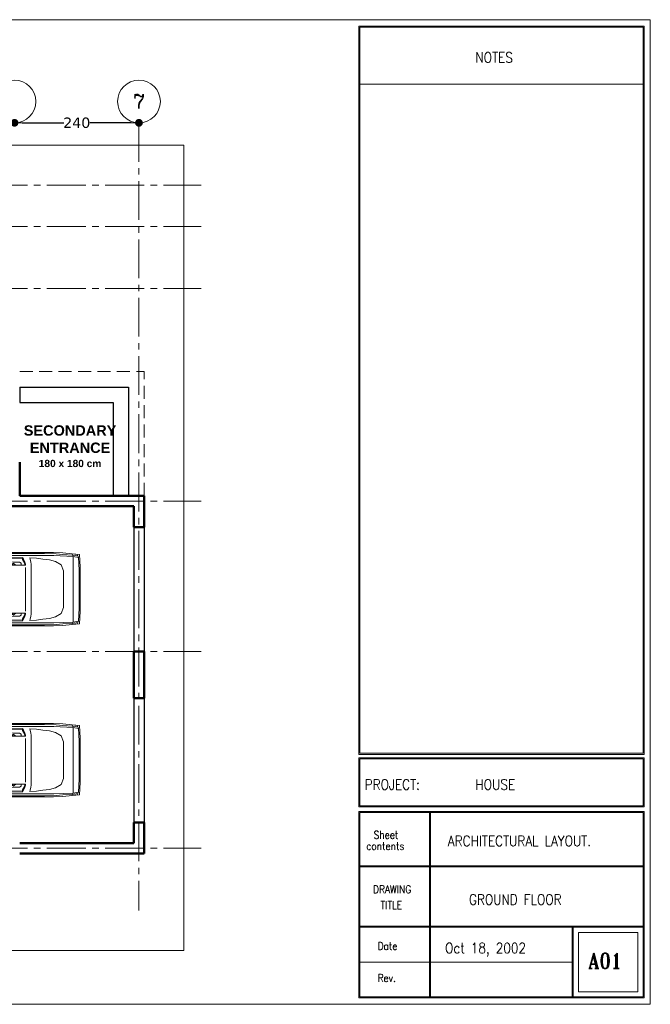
# Model space of a CAD drawing. Header units: centimetres. Extents: x 0 to 3200, y 0 to 1900.
# Tile 5 of 5: x 1984 to 3200, y 0 to 1900. Entities that reach past the tile are written whole.
import ezdxf
from ezdxf.enums import TextEntityAlignment as Align

# ---------------------------------------------------------------- set-up
doc = ezdxf.new("R2010")
doc.units = ezdxf.units.CM
doc.header["$LTSCALE"] = 100
doc.header["$MEASUREMENT"] = 0
doc.linetypes.add('CENTER2', pattern=[1.125, 0.75, -0.125, 0.125, -0.125])
doc.linetypes.add('HIDDEN', pattern=[0.375, 0.25, -0.125])
doc.layers.get('0').update_dxf_attribs({"lineweight": 0})
for name, color, linetype, lineweight in [('AXIS', 14, 'CENTER2', 9), ('BLOCK', 7, 'Continuous', 13), ('BORDER', 7, 'Continuous', 20), ('BUBBLES', 9, 'Continuous', 13), ('DIMENSIONS', 2, 'Continuous', 15), ('PROJECTION', 8, 'HIDDEN', 13), ('STAIRS', 5, 'Continuous', 30), ('VEHICLE', 253, 'Continuous', 13), ('WALLS EXTERIOR', 40, 'Continuous', 50)]:
    doc.layers.add(name, color=color, linetype=linetype, lineweight=lineweight)
for name, color, linetype in [('BLOCK TEXT', 6, 'Continuous'), ('PLINT', 7, 'Continuous'), ('TEXT', 3, 'Continuous')]:
    doc.layers.add(name, color=color, linetype=linetype)
doc.styles.add('ROMANC', font='ROMANC.shx')
doc.styles.add('ROMANT', font='ROmant', dxfattribs={"width": 0.85})
doc.styles.add('STYLEWI', font='verdana.ttf')
doc.styles.add('TXT', font='ARCHQUIK.shx', dxfattribs={"height": 150})
doc.dimstyles.new('D20', dxfattribs={"dimtxt": 20, "dimasz": 15, "dimexe": 0, "dimexo": 0, "dimgap": 1, "dimtad": 0, "dimdec": 0, "dimzin": 0, "dimdsep": 46, "dimtxsty": 'STYLEWI', "dimblk1": 'DOT', "dimblk2": 'DOT', "dimsah": 1, "dimcen": 0.04, "dimdle": 0.07, "dimclrd": 256, "dimclre": 256, "dimclrt": 4, "dimadec": 0, "dimazin": 0, "dimtfac": 1, "dimtdec": 0, "dimtix": 1, "dimtofl": 0, "dimtmove": 2, "dimatfit": 1, "dimldrblk": 'DOT', "dimfxl": 1, "dimtolj": 1, "dimtzin": 0, "dimarcsym": 0})

# ---------------------------------------------------------------- blocks, each defined once
blk = doc.blocks.new('_DOT')
at = {"color": 0, "linetype": 'ByBlock'}
blk.add_line((-0.5, 0), (-1, 0), dxfattribs=at)
at = {"color": 0, "linetype": 'ByBlock', "const_width": 0.5}
blk.add_lwpolyline([(-0.25, 0, 1), (0.25, 0, 1)], format="xyb", close=True, dxfattribs=at)
blk = doc.blocks.new('*D21')
at = {"layer": 'DEFPOINTS', "color": 0, "transparency": 16777216}
for p in [(1973.6, 1701.1), (2213.6, 1701.1), (2213.6, 1701.1)]:
    blk.add_point(p, dxfattribs=at)
at = {"layer": 'DIMENSIONS', "lineweight": -2, "transparency": 16777216}
for p, q in [((1988.6, 1701.1), (2068.4, 1701.1)), ((2198.6, 1701.1), (2118.8, 1701.1))]:
    blk.add_line(p, q, dxfattribs=at)
at = {"layer": 'DIMENSIONS', "lineweight": -2, "transparency": 16777216, "xscale": 15, "yscale": 15, "zscale": 15, "rotation": 180}
blk.add_blockref('_DOT', (1973.6, 1701.1), dxfattribs=at)
at = {"layer": 'DIMENSIONS', "lineweight": -2, "transparency": 16777216, "xscale": 15, "yscale": 15, "zscale": 15}
blk.add_blockref('_DOT', (2213.6, 1701.1), dxfattribs=at)
at = {"layer": 'DIMENSIONS', "color": 4, "transparency": 16777216, "insert": (2093.6, 1701.1), "char_height": 20, "attachment_point": 5, "style": 'STYLEWI'}
blk.add_mtext('\\A1;240', dxfattribs=at)
blk = doc.blocks.new('Car_1')
at = {"layer": 'VEHICLE'}
for p, q in [((-338.9, 17.5), (-331.4, 57.4)), ((-208.2, 70.9), (-110.1, 70.9)), ((-202.7, 64.9), (-110.7, 64.9)), ((-110.7, 64.9), (-68.9, 64.9)), ((-110.1, 70.9), (-76, 70.9)), ((-96.2, 57.8), (-96.8, 60.5)), ((-95.2, 52.3), (-96.2, 57.8)), ((-14.6, 65.9), (-15.6, 68.4)), ((-13.6, 63.4), (-14.6, 65.9)), ((-13.6, 0), (-13.6, 63.4)), ((-295.8, 46.3), (-283.7, 45.3)), ((-283.7, 45.3), (-270.6, 45.3)), ((-270.6, 45.3), (-256.5, 47.3)), ((-256.5, 47.3), (-242.9, 50.8)), ((-242.9, 50.8), (-224.3, 55.3)), ((-105.3, 0), (-105.3, 42.1)), ((-94.8, 48.3), (-95.2, 52.3)), ((-94.6, 45.3), (-94.8, 48.3)), ((-94.5, 39.7), (-94.6, 45.3)), ((-94.5, 0), (-94.5, 39.7)), ((-212.3, 26.2), (-212.3, 28.2)), ((-339.4, 0), (-338.9, 17.5)), ((-309.3, 0), (-339.4, 0)), ((-309.3, 0), (-339.4, 0)), ((-339.4, 0), (-338.9, -17.5)), ((-212.3, 0.5), (-212.3, 2.5)), ((-105.3, 0), (-105.3, -42.1)), ((-94.5, 0), (-94.5, -39.7)), ((-13.6, 0), (-13.6, -63.4)), ((-338.9, -17.5), (-331.4, -57.4)), ((-212.3, -0.5), (-212.3, -2.5)), ((-212.3, -26.2), (-212.3, -28.2)), ((-295.8, -46.3), (-283.7, -45.3)), ((-283.7, -45.3), (-270.6, -45.3)), ((-270.6, -45.3), (-256.5, -47.3)), ((-256.5, -47.3), (-242.9, -50.8)), ((-242.9, -50.8), (-224.3, -55.3)), ((-95.2, -52.3), (-96.2, -57.8)), ((-94.8, -48.3), (-95.2, -52.3)), ((-94.6, -45.3), (-94.8, -48.3)), ((-94.5, -39.7), (-94.6, -45.3)), ((-208.2, -70.9), (-110.1, -70.9)), ((-202.7, -64.9), (-110.7, -64.9)), ((-110.7, -64.9), (-68.9, -64.9)), ((-110.1, -70.9), (-76, -70.9)), ((-96.2, -57.8), (-96.8, -60.5)), ((-14.6, -65.9), (-15.6, -68.4)), ((-13.6, -63.4), (-14.6, -65.9))]:
    blk.add_line(p, q, dxfattribs=at)
for points in [[(-351.4, 0), (-350.1, 14.9), (-344, 44.5), (-342.6, 48), (-338, 57.4), (-328.9, 63.9), (-309.3, 69.9), (-300.3, 70.9), (-254, 70.9), (-208.2, 70.9)], [(-336.5, 58.3), (-328.9, 61.4), (-309.3, 63.4), (-283.7, 64.9), (-202.7, 64.9)], [(-254, 70.9), (-235.7, 69.9), (-205.4, 68.9), (-110.4, 68.9), (-68.9, 68.9), (-46.3, 68.1), (-33.7, 67.1), (-14.6, 65.9), (-4.8, 64.6)], [(-212.3, 28.2), (-211.5, 44), (-206.1, 56.4), (-202.7, 59.8), (-189.6, 57.1), (-164.5, 47.8), (-156.4, 44.2), (-158.6, 41.9), (-160, 36.9), (-161.4, 26.9), (-161.4, 0)], [(-192.1, 62.6), (-180.6, 59.1), (-155.4, 49.5), (-149.5, 46.1), (-141.3, 46.2), (-105.3, 46.2), (-105.6, 48.3), (-106.6, 52.3), (-109.2, 57.8), (-111.2, 61.4), (-111.2, 57.3), (-109.2, 53.8), (-106.6, 48.3), (-106.1, 46.3)], [(-186.1, 60.7), (-175.5, 61.4), (-137.8, 61.4), (-111.2, 60.8)], [(-183, 59.8), (-175.5, 60.3), (-175.5, 60.3), (-131.8, 59.8), (-111.2, 59.3)], [(-96.8, 60.5), (-84.4, 59.7), (-71.8, 57.9), (-59.3, 56.4), (-47.3, 53.4), (-36.5, 47.1), (-32.2, 35.2), (-32.2, 0)], [(-76, 70.9), (-51.3, 70.9), (-33.7, 69.9), (-15.6, 68.4), (-5.5, 66.9), (-4.8, 64.6), (-3.5, 61.4), (-2.5, 49.8), (-2, 36.2), (-2, 0)], [(-68.9, 64.9), (-50.8, 64.9), (-13.6, 63.4), (-3.5, 61.4)], [(-15.6, 68.4), (-1.5, 66.9), (-0.5, 55.3), (0, 41.7), (0, 0)], [(-350.1, 14.9), (-348.1, 16.2), (-341.3, 48.3), (-342.6, 48)], [(-349, 0), (-346.5, 21.6), (-340.3, 52.5)], [(-164.9, 53.1), (-158.4, 54.3), (-128.3, 52.3), (-116.7, 52.3), (-113.7, 50.3), (-113.7, 46.3)], [(-131, 46.3), (-132.7, 50), (-128.5, 46.3)], [(-124.1, 46.3), (-129.3, 50.3)], [(-212.3, 28.2), (-224.3, 28.2), (-242.9, 27.6), (-256.5, 27.1), (-270.6, 26.6), (-283.7, 25.1), (-295.8, 22.1), (-309.3, 21.6), (-295.8, 21.6), (-283.7, 23.6), (-270.6, 24.6), (-256.5, 25.1), (-242.9, 25.6), (-224.3, 26.2), (-212.3, 26.2), (-212.3, 2.5), (-224.3, 2.5), (-242.9, 2.5), (-270.6, 2.5), (-283.7, 2), (-295.8, 0.5), (-309.3, 0), (-295.8, 0), (-283.7, 0.5), (-212.3, 0.5)], [(-351.4, 0), (-350.1, -14.9), (-344, -44.5), (-342.6, -48), (-338, -57.4), (-328.9, -63.9), (-309.3, -69.9), (-300.3, -70.9), (-254, -70.9), (-208.2, -70.9)], [(-349, 0), (-346.5, -21.6), (-340.3, -52.5)], [(-212.3, -28.2), (-224.3, -28.2), (-242.9, -27.6), (-256.5, -27.1), (-270.6, -26.6), (-283.7, -25.1), (-295.8, -22.1), (-309.3, -21.6), (-295.8, -21.6), (-283.7, -23.6), (-270.6, -24.6), (-256.5, -25.1), (-242.9, -25.6), (-224.3, -26.2), (-212.3, -26.2), (-212.3, -2.5), (-224.3, -2.5), (-242.9, -2.5), (-270.6, -2.5), (-283.7, -2), (-295.8, -0.5), (-309.3, 0), (-295.8, 0), (-283.7, -0.5), (-212.3, -0.5)], [(-212.3, -28.2), (-211.5, -44), (-206.1, -56.4), (-202.7, -59.8), (-189.6, -57.1), (-164.5, -47.8), (-156.4, -44.2), (-158.6, -41.9), (-160, -36.9), (-161.4, -26.9), (-161.4, 0)], [(-96.8, -60.5), (-84.4, -59.7), (-71.8, -57.9), (-59.3, -56.4), (-47.3, -53.4), (-36.5, -47.1), (-32.2, -35.2), (-32.2, 0)], [(-76, -70.9), (-51.3, -70.9), (-33.7, -69.9), (-15.6, -68.4), (-5.5, -66.9), (-4.8, -64.6), (-3.5, -61.4), (-2.5, -49.8), (-2, -36.2), (-2, 0)], [(-15.6, -68.4), (-1.5, -66.9), (-0.5, -55.3), (0, -41.7), (0, 0)], [(-350.1, -14.9), (-348.1, -16.2), (-341.3, -48.3), (-342.6, -48)], [(-192.1, -62.6), (-180.6, -59.1), (-155.4, -49.5), (-149.5, -46.1), (-141.3, -46.2), (-105.3, -46.2), (-105.6, -48.3), (-106.6, -52.3), (-109.2, -57.8), (-111.2, -61.4), (-111.2, -57.3), (-109.2, -53.8), (-106.6, -48.3), (-106.1, -46.3)], [(-164.9, -53.1), (-158.4, -54.3), (-128.3, -52.3), (-116.7, -52.3), (-113.7, -50.3), (-113.7, -46.3)], [(-131, -46.3), (-132.7, -50), (-128.5, -46.3)], [(-124.1, -46.3), (-129.3, -50.3)], [(-336.5, -58.3), (-328.9, -61.4), (-309.3, -63.4), (-283.7, -64.9), (-202.7, -64.9)], [(-254, -70.9), (-235.7, -69.9), (-205.4, -68.9), (-110.4, -68.9), (-68.9, -68.9), (-46.3, -68.1), (-33.7, -67.1), (-14.6, -65.9), (-4.8, -64.6)], [(-186.1, -60.7), (-175.5, -61.4), (-137.8, -61.4), (-111.2, -60.8)], [(-183, -59.8), (-175.5, -60.3), (-175.5, -60.3), (-131.8, -59.8), (-111.2, -59.3)], [(-68.9, -64.9), (-50.8, -64.9), (-13.6, -63.4), (-3.5, -61.4)]]:
    blk.add_lwpolyline(points, dxfattribs=at)
for points in [[(-309.3, 21.6), (-309.3, 47.5), (-328.9, 50.3), (-328.9, 21.6)], [(-309.3, -21.6), (-309.3, -47.5), (-328.9, -50.3), (-328.9, -21.6)]]:
    blk.add_lwpolyline(points, close=True, dxfattribs=at)

msp = doc.modelspace()

# ---------------------------------------------------------------- linework, layer by layer
msp.add_lwpolyline([(2299.9, 1657.7), (174.4, 1657.7), (174.4, 104), (2299.9, 104)], close=True)
at = {"layer": 'AXIS'}
for p, q in [((2213.6, 1701.1), (2213.6, 181.1)), ((123.6, 1581.1), (2333.6, 1581.1)), ((123.6, 1501.1), (2333.6, 1501.1)), ((123.6, 1381.1), (2333.6, 1381.1)), ((123.6, 971.1), (2333.6, 971.1)), ((123.6, 681.1), (2333.6, 681.1)), ((123.6, 301.1), (2333.6, 301.1))]:
    msp.add_line(p, q, dxfattribs=at)
at = {"layer": 'BLOCK'}
for p, q in [((2637.6, 1775.7), (3187.6, 1775.7)), ((2774, 14.2), (2774, 370.4)), ((2776, 14.2), (2776, 370.4)), ((2639.6, 267.1), (3185.6, 267.1)), ((2639.6, 265.1), (3185.6, 265.1)), ((2639.6, 150.6), (3185.6, 150.6)), ((2639.6, 148.6), (3185.6, 148.6)), ((3049.1, 14.2), (3049.1, 148.6)), ((3051.1, 14.2), (3051.1, 148.6)), ((3051.1, 81.4), (2639.6, 81.4))]:
    msp.add_line(p, q, dxfattribs=at)
for points in [[(2637.6, 1887.9), (3187.6, 1887.9), (3187.6, 482.4), (2637.6, 482.4)], [(2639.6, 1885.9), (3185.6, 1885.9), (3185.6, 484.4), (2639.6, 484.4)], [(2637.6, 475.4), (3187.6, 475.4), (3187.6, 380.8), (2637.6, 380.8)], [(2639.6, 473.4), (3185.6, 473.4), (3185.6, 382.8), (2639.6, 382.8)], [(2637.6, 372.4), (3187.6, 372.4), (3187.6, 12.2), (2637.6, 12.2)], [(2639.6, 370.4), (3185.6, 370.4), (3185.6, 14.2), (2639.6, 14.2)], [(3061.1, 138.6), (3175.6, 138.6), (3175.6, 24.2), (3061.1, 24.2)]]:
    msp.add_lwpolyline(points, close=True, dxfattribs=at)
at = {"layer": 'BORDER'}
msp.add_lwpolyline([(0, 1900.1), (3199.6, 1900.1), (3199.6, 0), (0, 0)], close=True, dxfattribs=at)
at = {"layer": 'BUBBLES'}
for centre in [(1973.6, 1742.3), (2213.6, 1742.3)]:
    msp.add_circle(centre, 41.2, dxfattribs=at)
at = {"layer": 'PLINT'}
for p, q in [((2203.6, 921.1), (2203.6, 681.1)), ((2223.6, 921.1), (2223.6, 681.1)), ((2203.6, 591.1), (2203.6, 351.1)), ((2223.6, 591.1), (2223.6, 351.1))]:
    msp.add_line(p, q, dxfattribs=at)
at = {"layer": 'PROJECTION'}
for p, q in [((1983.6, 1221.1), (2223.6, 1221.1)), ((2223.6, 981.1), (2223.6, 1221.1)), ((2203.6, 921.1), (2203.6, 681.1)), ((2223.6, 921.1), (2223.6, 681.1)), ((2203.6, 591.1), (2203.6, 351.1)), ((2223.6, 591.1), (2223.6, 351.1))]:
    msp.add_line(p, q, dxfattribs=at)
at = {"layer": 'STAIRS'}
for p, q in [((1983.6, 1191.1), (2193.6, 1191.1)), ((1983.6, 1191.1), (1983.6, 1161.1)), ((2193.6, 1191.1), (2193.6, 981.1)), ((1983.6, 1161.1), (2163.6, 1161.1)), ((2163.6, 1161.1), (2163.6, 981.1)), ((2163.6, 981.1), (2193.6, 981.1))]:
    msp.add_line(p, q, dxfattribs=at)
at = {"layer": 'WALLS EXTERIOR'}
for p, q in [((1983.6, 1046.1), (1983.6, 981.1)), ((1983.6, 981.1), (2223.6, 981.1)), ((2223.6, 981.1), (2223.6, 921.1)), ((1963.6, 961.1), (2203.6, 961.1)), ((2203.6, 961.1), (2203.6, 921.1)), ((2203.6, 921.1), (2223.6, 921.1)), ((2203.6, 681.1), (2223.6, 681.1)), ((2203.6, 681.1), (2203.6, 591.1)), ((2223.6, 681.1), (2223.6, 591.1)), ((2203.6, 591.1), (2223.6, 591.1)), ((2203.6, 351.1), (2223.6, 351.1)), ((2203.6, 351.1), (2203.6, 311.1)), ((2223.6, 351.1), (2223.6, 291.1)), ((1983.6, 311.1), (2203.6, 311.1)), ((1983.6, 291.1), (2223.6, 291.1))]:
    msp.add_line(p, q, dxfattribs=at)

# ---------------------------------------------------------------- block references
at = {"layer": 'VEHICLE'}
for p in [(2100.2, 801.1), (2100.2, 471.1)]:
    msp.add_blockref('Car_1', p, dxfattribs=at)

# ---------------------------------------------------------------- texts
at = {"layer": 'BLOCK TEXT', "style": 'ROMANT', "width": 0.85}
for s, height, p in [('NOTES', 20, (2862.4, 1817.3)), ('PROJECT:', 20, (2648.9, 414)), ('HOUSE', 20, (2862.4, 414)), ('Sheet', 15, (2666.1, 319.5)), ('ARCHITECTURAL LAYOUT.', 20, (2809.3, 305.2)), ('contents', 15, (2651.8, 298)), ('DRAWING', 15, (2664.9, 214.5)), ('GROUND FLOOR', 20, (2850, 192.2)), ('TITLE', 15, (2679.6, 183.9)), ('Date', 15, (2673.7, 105)), ('Oct 18, 2002', 20, (2804, 98.6)), ('A01', 30, (3079.7, 68.8)), ('Rev.', 15, (2673.7, 43.2))]:
    msp.add_text(s, height=height, dxfattribs=at).set_placement(p)
at = {"layer": 'BUBBLES', "style": 'ROMANC'}
msp.add_text('7', height=27.6, dxfattribs=at).set_placement((2213.6, 1742.3), align=Align.MIDDLE)
at = {"layer": 'TEXT', "insert": (2080.7, 1117.4), "char_height": 20, "width": 300, "attachment_point": 2, "style": 'TXT'}
msp.add_mtext('{\\fSwis721 BT|b1|i0|c0|p34;SECONDARY\\PENTRANCE\\P\\H0.7x;180 x 180 cm}', dxfattribs=at)

# ---------------------------------------------------------------- dimensions: what is measured, and where the dimension line sits
at = {"layer": 'DIMENSIONS'}
dim = msp.add_linear_dim(base=(2213.6, 1701.1), p1=(1973.6, 1701.1), p2=(2213.6, 1701.1), dimstyle='D20', dxfattribs=at)
dim.commit()
dim.dimension.update_dxf_attribs({"geometry": '*D21', "text_midpoint": (2093.6, 1701.1)})

doc.saveas('drawing.dxf')
